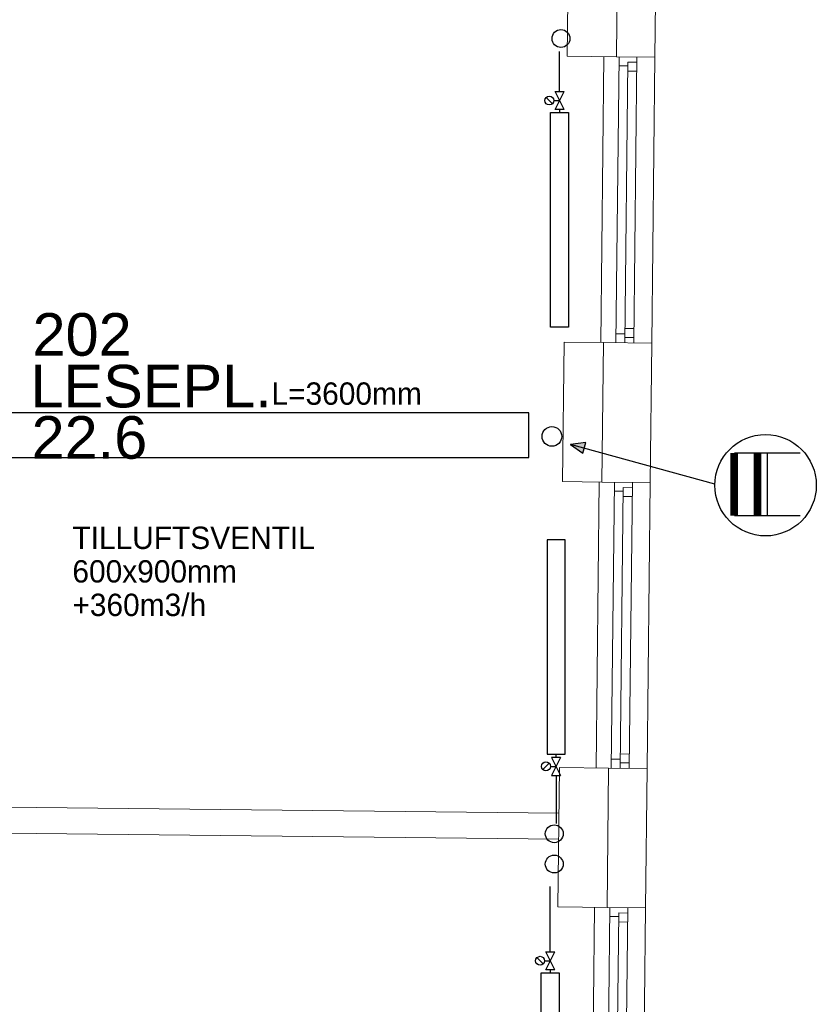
# Model space of a CAD drawing. Header units: millimetres. Extents: x 0 to 83478, y 0 to 53008.
# Tile 79 of 83: x 60218 to 64673, y 39202 to 44710. Entities that reach past the tile are written whole.
import ezdxf

# ---------------------------------------------------------------- set-up
doc = ezdxf.new("R2010")
doc.units = ezdxf.units.MM
doc.header["$LTSCALE"] = 50
doc.header["$MEASUREMENT"] = 0
doc.linetypes.add('V-V', pattern=[2, 1, 1])
doc.layers.get('0').update_dxf_attribs({"linetype": 'CONTINUOUS'})
for name, color, linetype in [('20602A200D001$0$832 Rominfo', 7, 'CONTINUOUS'), ('20602A200D001$0$A12-HEL1', 7, 'CONTINUOUS'), ('20602A200D001$0$A12-HEL3', 7, 'CONTINUOUS'), ('20602A200D001$0$A12-HEL4', 7, 'CONTINUOUS'), ('20602A200D001$0$A23-HEL1', 7, 'CONTINUOUS'), ('20602A200D001$0$A24-HEL2', 7, 'CONTINUOUS'), ('V060-', 3, 'CONTINUOUS'), ('V061-', 1, 'CONTINUOUS'), ('V090-', 2, 'CONTINUOUS'), ('V091', 1, 'CONTINUOUS'), ('V100-', 6, 'CONTINUOUS'), ('V110', 1, 'CONTINUOUS'), ('V111', 3, 'CONTINUOUS')]:
    doc.layers.add(name, color=color, linetype=linetype)
doc.styles.add('20602A200D001$0$Arial', font='arial.ttf', dxfattribs={"height": 238.125})
doc.styles.add('FISO', font='fiso')

# ---------------------------------------------------------------- blocks, each defined once
blk = doc.blocks.new('VUN')
at = {"color": 0}
blk.add_circle((0, 0), 0.5, dxfattribs=at)
blk = doc.blocks.new('20602A200D001')
at = {"layer": '20602A200D001$0$A12-HEL1', "linetype": 'Continuous', "lineweight": 0}
for points in [[(79048.4, 42231.4), (79031, 40631.5)], [(79333.4, 42228.2), (79316, 40628.3)], [(79022.5, 39851.5), (79005, 38251.6)], [(79307.5, 39848.4), (79290, 38248.5)], [(78996.5, 37471.6), (78979.1, 35871.7)], [(79281.5, 37468.5), (79264.1, 35868.6)]]:
    blk.add_lwpolyline(points, dxfattribs=at)
at = {"layer": '20602A200D001$0$A12-HEL3', "linetype": 'Continuous', "lineweight": 0}
for points in [[(78843.4, 42233.6), (78852, 43013.5)], [(79118.4, 42230.6), (78843.4, 42233.6)], [(78817.5, 39853.7), (78826, 40633.7)], [(79046, 40631.3), (78826, 40633.7)], [(79037.5, 39851.3), (78817.5, 39853.7)], [(78791.5, 37473.9), (78800, 38253.8)], [(79075, 38250.8), (78800, 38253.8)], [(79066.5, 37470.9), (78791.5, 37473.9)]]:
    blk.add_lwpolyline(points, dxfattribs=at)
at = {"layer": '20602A200D001$0$A12-HEL4', "linetype": 'Continuous', "lineweight": 0}
for points in [[(79118.4, 42230.6), (79126.9, 43010.5)], [(79333.4, 42228.2), (79341.9, 43008.2)], [(79333.4, 42228.2), (79118.4, 42230.6)], [(79037.5, 39851.3), (79046, 40631.3)], [(79316, 40628.3), (79046, 40631.3)], [(79307.5, 39848.4), (79316, 40628.3)], [(79307.5, 39848.4), (79037.5, 39851.3)], [(79066.5, 37470.9), (79075, 38250.8)], [(79290, 38248.5), (79075, 38250.8)], [(79281.5, 37468.5), (79290, 38248.5)], [(79281.5, 37468.5), (79066.5, 37470.9)]]:
    blk.add_lwpolyline(points, dxfattribs=at)
at = {"layer": '20602A200D001$0$A23-HEL1', "linetype": 'Continuous', "lineweight": 0}
for points in [[(79133.4, 42230.4), (79116, 40630.5)], [(79183.1, 42199.9), (79166, 40630)], [(79183.1, 42199.9), (79233.1, 42199.3)], [(79233.4, 42229.3), (79216, 40629.4)], [(79132.9, 42180.4), (79182.9, 42179.9)], [(79182.6, 42149.9), (79232.5, 42149.3)], [(79166.9, 40710), (79216.8, 40709.4)], [(79116.5, 40680.5), (79166.5, 40680)], [(79166.3, 40660), (79216.3, 40659.4)], [(79107.5, 39850.6), (79090, 38250.7)], [(79207.5, 39849.5), (79190, 38249.6)], [(79106.9, 39800.6), (79156.9, 39800)], [(79157.1, 39820), (79140, 38250.1)], [(79156.6, 39770), (79206.6, 39769.5)], [(79157.1, 39820), (79207.1, 39819.5)], [(79090.6, 38300.7), (79140.6, 38300.1)], [(79140.9, 38330.1), (79190.9, 38329.6)], [(79140.3, 38280.1), (79190.3, 38279.6)], [(79081.5, 37470.7), (79064.1, 35870.8)], [(79181.5, 37469.6), (79164.1, 35869.7)], [(79081, 37420.7), (79131, 37420.2)], [(79131.2, 37440.2), (79114.1, 35870.3)], [(79131.2, 37440.2), (79181.2, 37439.6)], [(79130.6, 37390.2), (79180.6, 37389.6)]]:
    blk.add_lwpolyline(points, dxfattribs=at)
at = {"layer": '20602A200D001$0$A24-HEL2', "linetype": 'Continuous', "lineweight": 0}
for points in [[(78797.3, 37998.8), (74840.4, 38042)], [(78795.7, 37853.9), (74838.8, 37897)]]:
    blk.add_lwpolyline(points, dxfattribs=at)
at = {"layer": '20602A200D001$0$832 Rominfo', "linetype": 'Continuous', "style": '20602A200D001$0$Arial'}
for s, p in [('202', (75852.6, 40557.8)), ('LESEPL.', (75841.3, 40268.7)), ('22.6', (75847.4, 39981.6))]:
    blk.add_text(s, height=238.12, dxfattribs=at).set_placement(p)

msp = doc.modelspace()

# ---------------------------------------------------------------- linework, layer by layer
at = {"layer": 'V091'}
for p, q in [((63383.63, 42343.7), (63298.77, 42333.91)), ((63298.77, 42333.91), (63367.31, 42284.98)), ((64104.89, 42112.1), (63298.77, 42333.91)), ((63367.31, 42284.98), (63383.63, 42343.7))]:
    msp.add_line(p, q, dxfattribs=at)
at = {"layer": 'V091', "color": 3}
for p, q in [((64215.13, 42285.94), (64581.93, 42285.94)), ((64398.37, 42285.94), (64398.37, 41935.49)), ((64215.13, 41935.49), (64581.93, 41935.49))]:
    msp.add_line(p, q, dxfattribs=at)
at = {"layer": 'V091'}
msp.add_circle((64388.83, 42105.57), 283.79, dxfattribs=at)
msp.add_solid([(63367.31, 42284.98), (63383.63, 42343.7), (63298.77, 42333.91)], dxfattribs=at)
at = {"layer": 'V100-', "linetype": 'V-V'}
for p, q in [((63236.62, 44307.61), (63236.62, 44532.3)), ((63236.62, 44207.61), (63236.62, 44189.84)), ((63217.36, 40582.44), (63217.36, 40600.21)), ((63217.36, 40482.44), (63217.36, 40213.33)), ((63184.7, 39494.98), (63184.7, 39861.24)), ((63184.7, 39394.98), (63184.7, 39377.22))]:
    msp.add_line(p, q, dxfattribs=at)
at = {"layer": 'V100-', "color": 1}
for p, q in [((63211.62, 44307.61), (63261.62, 44307.61)), ((63211.62, 44207.61), (63261.62, 44307.61)), ((63261.62, 44207.61), (63211.62, 44307.61)), ((63197.43, 44239.93), (63162.08, 44275.29)), ((63204.76, 44257.61), (63236.62, 44257.61)), ((63261.62, 44207.61), (63211.62, 44207.61)), ((63178.18, 40550.12), (63142.82, 40514.76)), ((63192.36, 40582.44), (63242.36, 40482.44)), ((63242.36, 40582.44), (63192.36, 40482.44)), ((63242.36, 40582.44), (63192.36, 40582.44)), ((63185.5, 40532.44), (63217.36, 40532.44)), ((63192.36, 40482.44), (63242.36, 40482.44)), ((63159.7, 39494.98), (63209.7, 39494.98)), ((63159.7, 39394.98), (63209.7, 39494.98)), ((63209.7, 39394.98), (63159.7, 39494.98)), ((63145.52, 39427.31), (63110.17, 39462.66)), ((63152.84, 39444.98), (63184.7, 39444.98)), ((63209.7, 39394.98), (63159.7, 39394.98))]:
    msp.add_line(p, q, dxfattribs=at)
for points in [[(63186.62, 44189.84), (63286.62, 44189.84), (63286.62, 42989.84), (63186.62, 42989.84)], [(63167.36, 40600.21), (63267.36, 40600.21), (63267.36, 41800.21), (63167.36, 41800.21)], [(63134.7, 39377.22), (63234.7, 39377.22), (63234.7, 38177.22), (63134.7, 38177.22)]]:
    msp.add_lwpolyline(points, close=True, dxfattribs=at)
for centre in [(63179.76, 44257.61), (63160.5, 40532.44), (63127.84, 39444.98)]:
    msp.add_circle(centre, 25, dxfattribs=at)
at = {"layer": 'V110'}
msp.add_lwpolyline([(59465.16, 42260.83), (63065.16, 42260.83), (63065.16, 42510.83), (59465.16, 42510.83)], close=True, dxfattribs=at)

# ---------------------------------------------------------------- block references
at = {"layer": 'V060-'}
msp.add_blockref('20602A200D001', (-15563.7, 2272.18), dxfattribs=at)
at = {"layer": 'V090-', "color": 1, "xscale": 110, "yscale": 110, "zscale": 110}
msp.add_blockref('VUN', (63193.8, 42378.41), dxfattribs=at)
at = {"layer": 'V100-', "color": 1, "xscale": 100, "yscale": 100, "zscale": 100}
for p in [(63244.56, 44604.29), (63207.07, 40155.61), (63207.07, 39986.31)]:
    msp.add_blockref('VUN', p, dxfattribs=at)

# ---------------------------------------------------------------- texts
at = {"layer": 'V061-', "color": 1, "style": 'FISO'}
for s, p in [('TILLUFTSVENTIL', (60512.2, 41748.68)), ('600x900mm', (60512.2, 41561.18)), ('+360m3/h', (60512.2, 41373.68))]:
    msp.add_text(s, height=125, dxfattribs=at).set_placement(p)
at = {"layer": 'V091', "color": 3, "style": 'FISO'}
msp.add_text('II', height=350, dxfattribs=at).set_placement((64148.74, 41935.95))
at = {"layer": 'V111', "color": 1, "style": 'FISO'}
msp.add_text('L=3600mm', height=125, dxfattribs=at).set_placement((61625.53, 42555.61))

doc.saveas('drawing.dxf')
